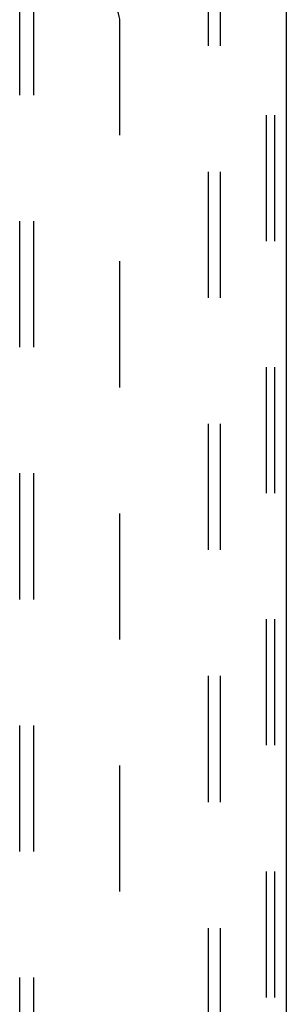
# Model space of a CAD drawing. Header units: inches. Extents: x 0 to 200, y 0 to 129.
# Tile 93 of 98: x 132.63 to 134.96, y 63.81 to 72.41. Entities that reach past the tile are written whole.
import ezdxf

# ---------------------------------------------------------------- set-up
doc = ezdxf.new("R2010")
doc.units = ezdxf.units.IN
doc.header["$LTSCALE"] = 11
doc.header["$MEASUREMENT"] = 0
doc.linetypes.add('HIDDEN', pattern=[0.2, 0.1, -0.1])
doc.layers.get('0').update_dxf_attribs({"linetype": 'CONTINUOUS'})
doc.layers.add('DEFAULT_2', color=8, linetype='HIDDEN')
doc.layers.add('SUBPANEL', color=7, linetype='CONTINUOUS')

msp = doc.modelspace()

# ---------------------------------------------------------------- linework, layer by layer
at = {"color": 3, "linetype": 'Continuous'}
msp.add_line((134.9611, 82.688), (134.9611, 14.896), dxfattribs=at)
at = {"layer": 'DEFAULT_2', "color": 8, "linetype": 'HIDDEN'}
for p, q in [((134.2818, 14.9795), (134.2818, 82.6045)), ((134.3858, 14.9795), (134.3858, 82.6045)), ((134.7836, 82.5745), (134.7836, 15.0095)), ((134.8571, 82.5745), (134.8571, 15.0095))]:
    msp.add_line(p, q, dxfattribs=at)
at = {"layer": 'SUBPANEL', "color": 8, "linetype": 'HIDDEN'}
for p, q in [((132.6321, 18.9483), (132.6321, 78.6358)), ((132.7571, 18.9483), (132.7571, 78.6358)), ((133.5071, 25.1983), (133.5071, 72.3858))]:
    msp.add_line(p, q, dxfattribs=at)
msp.add_arc((133.2571, 72.3858), 0.25, 0, 90, dxfattribs=at)

doc.saveas('drawing.dxf')
